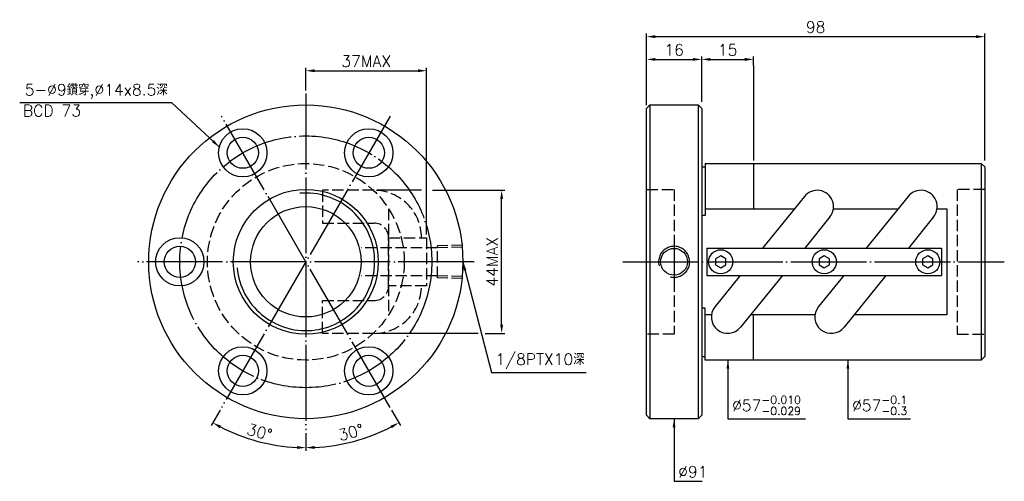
# Model space of a CAD drawing. Header units: millimetres. Extents: x -6 to 279, y 85 to 219.
import ezdxf
from ezdxf.enums import TextEntityAlignment as Align

# ---------------------------------------------------------------- set-up
doc = ezdxf.new("R2010")
doc.units = ezdxf.units.MM
doc.header["$LTSCALE"] = 1.1
for name, pattern in [('CENTER', [22, 20, -1, 0, -1]), ('DASHED', [4, 3, -1]), ('THIN', [200000, 200000, 0])]:
    doc.linetypes.add(name, pattern=pattern)
for name, color, linetype in [('NT', 7, 'Continuous'), ('NT-DIM', 2, 'Continuous'), ('SH', 7, 'Continuous')]:
    doc.layers.add(name, color=color, linetype=linetype)
doc.styles.add('SIMPLEX', font='simplex.shx', dxfattribs={"bigfont": 'chineset.shx'})
doc.dimstyles.new('ISO-25', dxfattribs={"dimscale": 1.1, "dimtxt": 3, "dimasz": 2.292, "dimexe": 0.8, "dimexo": 0.8, "dimgap": 1, "dimtad": 1, "dimdsep": 46, "dimtxsty": 'SIMPLEX', "dimcen": 1.5, "dimclrd": 2, "dimclre": 2, "dimclrt": 2, "dimadec": 3, "dimazin": 2, "dimtfac": 1, "dimtmove": 0, "dimatfit": 3, "dimfxl": 0, "dimlwd": -1, "dimlwe": -1, "dimarcsym": 0})

# ---------------------------------------------------------------- blocks, each defined once
blk = doc.blocks.new('*D10')
at = {"layer": 'Defpoints', "color": 0}
for p in [(273.4, 213.88), (175.4, 193.08), (273.4, 177.08)]:
    blk.add_point(p, dxfattribs=at)
at = {"layer": 'NT-DIM', "color": 2}
for p, q in [((175.4, 193.96), (175.4, 214.76)), ((273.4, 177.96), (273.4, 214.76)), ((177.92, 213.88), (270.88, 213.88))]:
    blk.add_line(p, q, dxfattribs=at)
for points in [[(177.92, 214.3), (177.92, 213.46), (175.4, 213.88)], [(270.88, 214.3), (270.88, 213.46), (273.4, 213.88)]]:
    blk.add_solid(points, dxfattribs=at)
at = {"layer": 'NT-DIM', "color": 2, "insert": (224.4, 216.63), "char_height": 3.3, "attachment_point": 5, "style": 'SIMPLEX'}
blk.add_mtext('98', dxfattribs=at)
blk = doc.blocks.new('*D11')
at = {"layer": 'Defpoints', "color": 0}
for p in [(206.4, 207.28), (191.4, 194.08), (206.4, 177.08)]:
    blk.add_point(p, dxfattribs=at)
at = {"layer": 'NT-DIM', "color": 2}
for p, q in [((191.4, 194.96), (191.4, 208.16)), ((193.92, 207.28), (203.88, 207.28))]:
    blk.add_line(p, q, dxfattribs=at)
for points in [[(193.92, 207.7), (193.92, 206.86), (191.4, 207.28)], [(203.88, 207.7), (203.88, 206.86), (206.4, 207.28)]]:
    blk.add_solid(points, dxfattribs=at)
at = {"layer": 'NT-DIM', "color": 2, "insert": (198.9, 210.03), "char_height": 3.3, "attachment_point": 5, "style": 'SIMPLEX'}
blk.add_mtext('15', dxfattribs=at)
blk = doc.blocks.new('*D12')
at = {"layer": 'Defpoints', "color": 0}
for p in [(191.4, 207.28), (175.4, 194.08), (191.4, 194.08)]:
    blk.add_point(p, dxfattribs=at)
at = {"layer": 'NT-DIM', "color": 2}
for p, q in [((175.4, 194.96), (175.4, 208.16)), ((177.92, 207.28), (188.88, 207.28)), ((191.4, 194.96), (191.4, 208.16))]:
    blk.add_line(p, q, dxfattribs=at)
for points in [[(177.92, 207.7), (177.92, 206.86), (175.4, 207.28)], [(188.88, 207.7), (188.88, 206.86), (191.4, 207.28)]]:
    blk.add_solid(points, dxfattribs=at)
at = {"layer": 'NT-DIM', "color": 2, "insert": (183.4, 210.03), "char_height": 3.3, "attachment_point": 5, "style": 'SIMPLEX'}
blk.add_mtext('16', dxfattribs=at)
blk = doc.blocks.new('*D14')
at = {"layer": 'Defpoints', "color": 0}
for p in [(111.7, 203.99), (76.7, 197.36), (111.7, 155.58)]:
    blk.add_point(p, dxfattribs=at)
at = {"layer": 'NT-DIM', "color": 2}
for p, q in [((76.7, 198.24), (76.7, 204.87)), ((79.22, 203.99), (109.17, 203.99)), ((111.7, 156.46), (111.7, 204.87))]:
    blk.add_line(p, q, dxfattribs=at)
for points in [[(79.22, 204.41), (79.22, 203.57), (76.7, 203.99)], [(109.17, 204.41), (109.17, 203.57), (111.7, 203.99)]]:
    blk.add_solid(points, dxfattribs=at)
at = {"layer": 'NT-DIM', "color": 2, "insert": (94.2, 206.74), "char_height": 3.3, "attachment_point": 5, "style": 'SIMPLEX'}
blk.add_mtext('37MAX', dxfattribs=at)
blk = doc.blocks.new('*D15')
at = {"layer": 'Defpoints', "color": 0}
for p in [(96.45, 169.32), (133.43, 169.32), (96.45, 127.84)]:
    blk.add_point(p, dxfattribs=at)
at = {"layer": 'NT-DIM', "color": 2}
blk.add_line((133.43, 130.36), (133.43, 166.8), dxfattribs=at)
for points in [[(133.01, 166.8), (133.85, 166.8), (133.43, 169.32)], [(133.01, 130.36), (133.85, 130.36), (133.43, 127.84)]]:
    blk.add_solid(points, dxfattribs=at)
at = {"layer": 'NT-DIM', "color": 2, "insert": (130.68, 148.58), "char_height": 3.3, "attachment_point": 5, "rotation": 90, "style": 'SIMPLEX'}
blk.add_mtext('44MAX', dxfattribs=at)
blk = doc.blocks.new('*D20')
at = {"layer": 'Defpoints', "color": 0, "linetype": 'Continuous'}
for p in [(76.7, 197.36), (52.3, 190.83), (101.09, 106.33), (76.7, 99.8), (95.13, 97.94)]:
    blk.add_point(p, dxfattribs=at)
at = {"layer": 'SH', "color": 2, "linetype": 'Continuous'}
for p, q in [((101.53, 105.57), (104.08, 101.15)), ((76.7, 98.92), (76.7, 93.81))]:
    blk.add_line(p, q, dxfattribs=at)
blk.add_arc((76.7, 148.58), 53.89, 272.6806, 297.3194, dxfattribs=at)
for points in [[(101.23, 101.07), (101.63, 100.33), (103.64, 101.91)], [(79.23, 94.33), (79.21, 95.17), (76.7, 94.69)]]:
    blk.add_solid(points, dxfattribs=at)
at = {"layer": 'SH', "color": 2, "linetype": 'Continuous', "insert": (89.77, 99.14), "char_height": 3.3, "attachment_point": 5, "rotation": 14.8104, "style": 'SIMPLEX'}
blk.add_mtext('30°', dxfattribs=at)
blk = doc.blocks.new('*D21')
at = {"layer": 'Defpoints', "color": 0, "linetype": 'Continuous'}
for p in [(76.7, 197.36), (101.09, 190.83), (52.3, 106.33), (76.7, 99.8), (67.34, 95.51)]:
    blk.add_point(p, dxfattribs=at)
at = {"layer": 'SH', "color": 2, "linetype": 'Continuous'}
for p, q in [((51.86, 105.57), (49.31, 101.15)), ((76.7, 98.92), (76.7, 93.81))]:
    blk.add_line(p, q, dxfattribs=at)
blk.add_arc((76.7, 148.58), 53.89, 242.6806, 267.3194, dxfattribs=at)
for points in [[(51.76, 100.33), (52.16, 101.07), (49.75, 101.91)], [(74.18, 95.17), (74.16, 94.33), (76.7, 94.69)]]:
    blk.add_solid(points, dxfattribs=at)
at = {"layer": 'SH', "color": 2, "linetype": 'Continuous', "insert": (63.29, 99.22), "char_height": 3.3, "attachment_point": 5, "rotation": 344.8104, "style": 'SIMPLEX'}
blk.add_mtext('30°', dxfattribs=at)

msp = doc.modelspace()

# ---------------------------------------------------------------- linework, layer by layer
at = {"layer": 'NT', "color": 3, "linetype": 'CENTER'}
for p, q in [((76.695, 197.362), (76.695, 99.799)), ((101.086, 190.827), (52.304, 106.335)), ((101.086, 106.335), (52.304, 190.827)), ((125.477, 148.581), (27.914, 148.581))]:
    msp.add_line(p, q, dxfattribs=at)
at = {"layer": 'NT', "color": 7, "linetype": 'Continuous'}
for p, q in [((175.397, 193.081), (176.397, 194.081)), ((176.397, 194.081), (190.397, 194.081)), ((176.397, 194.081), (176.397, 103.081)), ((190.397, 194.081), (191.397, 193.081)), ((190.397, 194.081), (190.397, 103.081)), ((175.397, 104.081), (175.397, 193.081)), ((191.397, 193.081), (191.397, 104.081)), ((192.397, 177.081), (192.397, 162.006)), ((192.397, 177.081), (272.397, 177.081)), ((206.397, 177.081), (206.397, 163.951)), ((272.397, 177.081), (272.397, 120.081)), ((272.397, 177.081), (273.397, 176.081)), ((191.397, 176.081), (192.397, 176.081)), ((273.397, 176.081), (273.397, 121.081)), ((221.173, 167.562), (209.026, 152.581)), ((251.173, 167.562), (239.026, 152.581)), ((192.397, 162.006), (191.397, 162.006)), ((228.552, 161.579), (221.256, 152.581)), ((258.552, 161.579), (251.256, 152.581)), ((192.897, 152.581), (260.897, 152.581)), ((192.897, 152.581), (192.897, 144.581)), ((260.897, 152.581), (260.897, 144.581)), ((192.897, 144.581), (260.897, 144.581)), ((202.539, 144.581), (195.243, 135.582)), ((214.769, 144.581), (202.622, 129.599)), ((232.539, 144.581), (225.243, 135.582)), ((244.769, 144.581), (232.622, 129.599)), ((192.397, 135.155), (191.397, 135.155)), ((192.397, 120.081), (192.397, 135.155)), ((206.397, 120.081), (206.397, 133.21)), ((191.397, 121.081), (192.397, 121.081)), ((272.397, 120.081), (192.397, 120.081)), ((273.397, 121.081), (272.397, 120.081)), ((176.397, 103.081), (175.397, 104.081)), ((190.397, 103.081), (176.397, 103.081)), ((191.397, 104.081), (190.397, 103.081))]:
    msp.add_line(p, q, dxfattribs=at)
at = {"layer": 'NT', "color": 1, "linetype": 'DASHED'}
for p, q in [((175.397, 169.581), (183.397, 169.581)), ((183.397, 169.581), (183.397, 127.581)), ((273.397, 169.581), (265.397, 169.581)), ((265.397, 169.581), (265.397, 127.581)), ((183.397, 127.581), (175.397, 127.581)), ((265.397, 127.581), (273.397, 127.581))]:
    msp.add_line(p, q, dxfattribs=at)
for points in [[(96.454, 169.322), (81.508, 169.322), (81.508, 159.822), (96.454, 159.822)], [(100.695, 155.581), (111.695, 155.581), (111.695, 141.581), (100.695, 141.581), (100.695, 155.581)], [(96.454, 127.839), (81.508, 127.839), (81.508, 137.339), (96.454, 137.339)]]:
    msp.add_lwpolyline(points, dxfattribs=at)
at = {"layer": 'NT', "color": 7, "linetype": 'Continuous'}
for points in [[(192.397, 163.951), (218.245, 163.951)], [(229.572, 163.951), (248.245, 163.951)], [(259.572, 163.951), (262.397, 163.951), (262.397, 133.21), (235.55, 133.21)], [(194.223, 133.21), (192.397, 133.21)], [(224.223, 133.21), (205.55, 133.21)]]:
    msp.add_lwpolyline(points, dxfattribs=at)
for points in [[(196.897, 150.313), (195.397, 149.447), (195.397, 147.715), (196.897, 146.849), (198.397, 147.715), (198.397, 149.447)], [(226.897, 150.313), (225.397, 149.447), (225.397, 147.715), (226.897, 146.849), (228.397, 147.715), (228.397, 149.447)], [(256.897, 150.313), (255.397, 149.447), (255.397, 147.715), (256.897, 146.849), (258.397, 147.715), (258.397, 149.447)]]:
    msp.add_lwpolyline(points, close=True, dxfattribs=at)
for centre, radius in [((76.695, 148.581), 45.5), ((58.445, 180.191), 7), ((94.945, 180.191), 7), ((58.445, 180.191), 4.5), ((94.945, 180.191), 4.5), ((76.695, 148.581), 21), ((76.695, 148.581), 16), ((40.195, 148.581), 7), ((40.195, 148.581), 4.5), ((196.897, 148.581), 3.5), ((226.897, 148.581), 3.5), ((256.897, 148.581), 3.5), ((58.445, 116.971), 7), ((94.945, 116.971), 7), ((58.445, 116.971), 4.5), ((94.945, 116.971), 4.5)]:
    msp.add_circle(centre, radius, dxfattribs=at)
at = {"layer": 'NT', "color": 3, "linetype": 'CENTER'}
msp.add_circle((76.695, 148.581), 36.5, dxfattribs=at)
at = {"layer": 'NT', "color": 1, "linetype": 'DASHED'}
msp.add_circle((76.695, 148.581), 28.5, dxfattribs=at)
at = {"layer": 'NT', "color": 5, "linetype": 'THIN'}
msp.add_arc((76.695, 148.581), 19.945, 185, 95, dxfattribs=at)
at = {"layer": 'NT', "color": 1, "linetype": 'DASHED'}
for centre, radius, start, end in [((96.454, 155.581), 13.741, 0, 90), ((96.454, 155.581), 4.241, 0, 90), ((96.454, 141.581), 13.741, 270, 0), ((96.454, 141.581), 4.241, 270, 0)]:
    msp.add_arc(centre, radius, start, end, dxfattribs=at)
at = {"layer": 'NT', "color": 7, "linetype": 'Continuous'}
for centre, start, end in [((224.862, 164.571), 320.96419, 140.96419), ((254.862, 164.571), 320.96419, 140.96419), ((198.932, 132.591), 140.96419, 320.96419), ((228.932, 132.591), 140.96419, 320.96419)]:
    msp.add_arc(centre, 4.75, start, end, dxfattribs=at)
at = {"layer": 'NT-DIM'}
for p, q in [((206.397, 205.49), (206.397, 208.161)), ((206.397, 205.49), (206.397, 177.961)), ((206.397, 197.216), (206.397, 195.625)), ((110.169, 169.322), (97.334, 169.322)), ((113.426, 169.322), (134.313, 169.322)), ((126.608, 127.839), (97.334, 127.839)), ((128.703, 127.839), (134.313, 127.839))]:
    msp.add_line(p, q, dxfattribs=at)
at = {"layer": 'SH', "color": 1, "linetype": 'DASHED'}
for p, q in [((100.695, 163.951), (100.695, 133.21)), ((114.799, 152.633), (92.699, 152.633)), ((122.195, 153.445), (114.799, 153.214)), ((114.799, 143.948), (114.799, 153.214)), ((122.195, 152.864), (114.799, 152.633)), ((114.799, 144.529), (92.699, 144.529)), ((122.195, 144.298), (114.799, 144.529)), ((122.195, 143.717), (114.799, 143.948))]:
    msp.add_line(p, q, dxfattribs=at)
at = {"layer": 'SH', "color": 3, "linetype": 'CENTER'}
for p, q in [((183.397, 155.747), (183.397, 141.436)), ((168.563, 148.581), (279.056, 148.581))]:
    msp.add_line(p, q, dxfattribs=at)
at = {"layer": 'SH', "color": 7, "linetype": 'Continuous'}
msp.add_circle((183.397, 148.581), 3.9, dxfattribs=at)
at = {"layer": 'SH', "color": 5, "linetype": 'THIN'}
msp.add_arc((183.397, 148.581), 4.5, 255, 195, dxfattribs=at)

# ---------------------------------------------------------------- texts
at = {"layer": 'NT-DIM', "style": 'SIMPLEX'}
msp.add_text('BCD 73', height=3.3, dxfattribs=at).set_placement((3.148, 194.066), align=Align.TOP_CENTER)
at = {"layer": 'NT-DIM', "color": 2, "char_height": 3.3, "style": 'SIMPLEX'}
for s, insert, attachment_point in [('5-%%c9鑽穿,%%c14x8.5深', (36.702, 195.826), 9), ('1/8PTX10深', (131.671, 117.596), 7), ('\\A1;%%c57{\\H0.7x;\\S-0.010^ -0.029;}', (200.18, 104.181), 7), ('\\A1;%%c57{\\H0.7x;\\S-0.1^ -0.3;}', (234.946, 104.181), 7), ('%%c91', (184.59, 86.031), 7)]:
    msp.add_mtext(s, dxfattribs=dict(at, insert=insert, attachment_point=attachment_point))

# ---------------------------------------------------------------- dimensions: what is measured, and where the dimension line sits
at = {"layer": 'NT-DIM'}
for base, p1, p2, picture, middle in [((273.397, 213.881), (175.397, 193.081), (273.397, 177.081), '*D10', (224.397, 216.631)), ((191.397, 207.281), (175.397, 194.081), (191.397, 194.081), '*D12', (183.397, 210.031))]:
    dim = msp.add_linear_dim(base=base, p1=p1, p2=p2, dimstyle='ISO-25', dxfattribs=at)
    dim.commit()
    dim.dimension.update_dxf_attribs({"geometry": picture, "text_midpoint": middle})
dim = msp.add_linear_dim(base=(206.397, 207.281), p1=(191.397, 194.081), p2=(206.397, 177.081), dimstyle='ISO-25', override={"dimse2": 1}, dxfattribs=at)
dim.commit()
dim.dimension.update_dxf_attribs({"geometry": '*D11', "text_midpoint": (198.897, 210.031)})
dim = msp.add_linear_dim(base=(111.695, 203.986), p1=(76.695, 197.362), p2=(111.695, 155.581), text='37MAX', dimstyle='ISO-25', override={"dimse2": 0}, dxfattribs=at)
dim.commit()
dim.dimension.update_dxf_attribs({"geometry": '*D14', "text_midpoint": (94.195, 206.736)})
dim = msp.add_linear_dim(base=(133.433, 169.322), p1=(96.454, 127.839), p2=(96.454, 169.322), angle=90, text='44MAX', dimstyle='ISO-25', override={"dimse1": 1, "dimse2": 1}, dxfattribs=at)
dim.commit()
dim.dimension.update_dxf_attribs({"geometry": '*D15', "text_midpoint": (130.683, 148.581)})
at = {"layer": 'SH', "color": 7, "linetype": 'Continuous'}
for base, line1, line2, picture, middle in [((67.337, 95.506), ((101.086, 190.827), (52.304, 106.335)), ((76.695, 99.799), (76.695, 197.362)), '*D21', (62.574, 96.57)), ((95.128, 97.937), ((76.695, 197.362), (76.695, 99.799)), ((101.086, 106.335), (52.304, 190.827)), '*D20', (90.471, 96.478))]:
    dim = msp.add_angular_dim_2l(base=base, line1=line1, line2=line2, dimstyle='ISO-25', dxfattribs=at)
    dim.commit()
    dim.dimension.update_dxf_attribs({"geometry": picture, "text_midpoint": middle, "dimtype": 162})

# ---------------------------------------------------------------- leaders
at = {"layer": 'NT-DIM', "annotation_type": 0, "has_hookline": 1}
for points, hookline_direction, text_width in [([(51.643, 181.844), (37.902, 194.726), (37.802, 194.726)], 1, 42.9), ([(122.195, 148.581), (130.471, 116.496), (130.571, 116.496)], 0, 26.243), ([(198.98, 120.081), (198.98, 103.081), (199.08, 103.081)], 0, 21.261), ([(233.746, 120.081), (233.746, 103.081), (233.846, 103.081)], 0, 16.971), ([(183.39, 103.081), (183.39, 84.931), (183.49, 84.931)], 0, 6.914)]:
    msp.add_leader(points, dimstyle='ISO-25', dxfattribs=dict(at, hookline_direction=hookline_direction, text_width=text_width))

doc.saveas('drawing.dxf')
